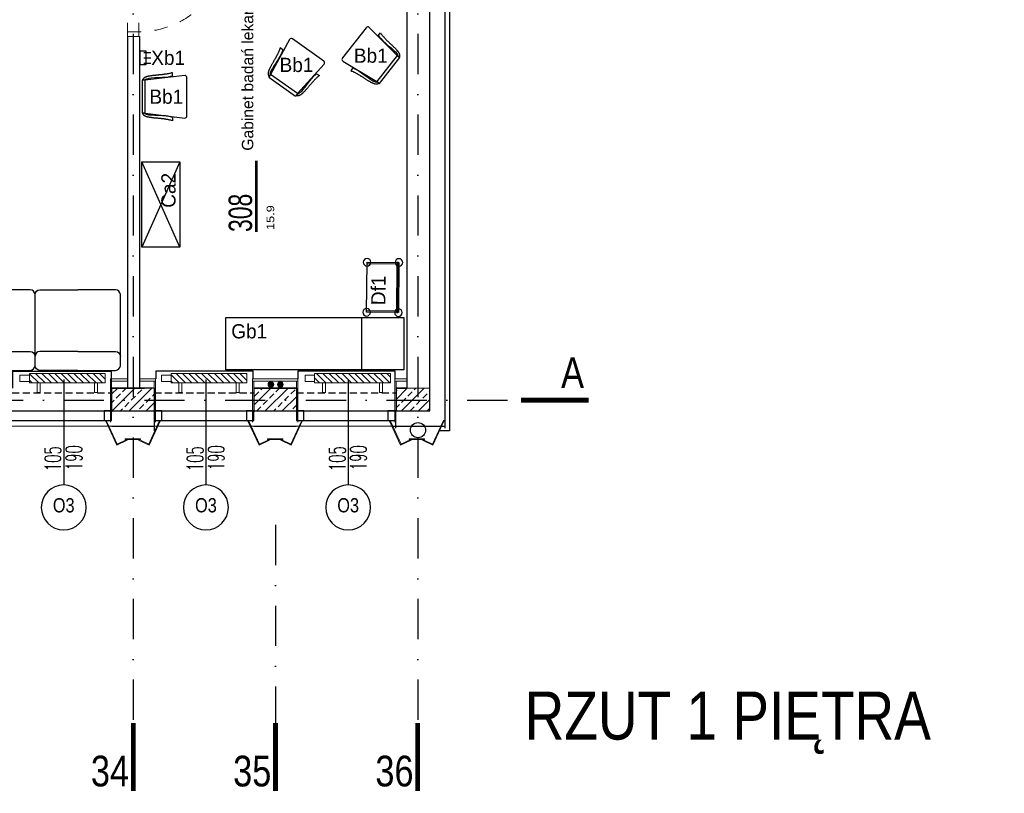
# Model space of a CAD drawing. Header units: millimetres. Extents: x 14495 to 271441, y -21035 to 2232.
# Tile 85 of 227: x 87630 to 88668, y -7723 to -6907. Entities that reach past the tile are written whole.
import ezdxf
from ezdxf.enums import TextEntityAlignment as Align

# ---------------------------------------------------------------- set-up
doc = ezdxf.new("R2010")
doc.units = ezdxf.units.MM
for name, pattern in [('DASHDOT', [1, 0.5, -0.25, 0, -0.25]), ('DASHED', [28.222222, 14.111111, -14.111111]), ('HIDDENX2', [0.75, 0.5, -0.25])]:
    doc.linetypes.add(name, pattern=pattern)
for name, color, linetype in [('-- TECH  SYMBOLE', 1, 'Continuous'), ('-- TECH WYPOSAŻENIE', 2, 'Continuous'), ('_1_cienkie', 251, 'Continuous'), ('a-bloki-drzwi', 52, 'Continuous'), ('a-cienka', 8, 'Continuous'), ('A-POW-NR', 1, 'Continuous'), ('A_bloki-drzwi', 1, 'Continuous'), ('A_BLOKI_KÓŁKO', 1, 'Continuous'), ('A_BLOKI_OPIS', 1, 'Continuous'), ('A_grzejniki', 34, 'Continuous'), ('a_HATCH', 9, 'Continuous'), ('A_L przerywana', 251, 'HIDDENX2'), ('A_L_WIDOK', 1, 'Continuous'), ('A_Lwidok', 1, 'Continuous'), ('A_okładzina HPL', 37, 'Continuous'), ('A_opis', 1, 'Continuous'), ('A_OSIE', 252, 'DASHDOT'), ('A_PROJEKTOWANE', 3, 'Continuous'), ('A_SC_DZIAlOWE', 4, 'Continuous'), ('TECH Meble', 1, 'Continuous'), ('TECH Sprzęt', 1, 'Continuous')]:
    doc.layers.add(name, color=color, linetype=linetype)
for name, color, linetype, lineweight in [('0-c.o.-grzejniki', 34, 'Continuous', 9), ('A_L_CIENKA', 251, 'Continuous', 5), ('A_obudowy G-K', 31, 'Continuous', 0), ('A_Stolarka_drzwi', 1, 'Continuous', 9), ('SAN_Przewody powrotne CO na rzucie', 180, 'Continuous', 40), ('SAN_Przewody zasilające CO na rzucie', 20, 'Continuous', 40), ('TECH Wyp-meble nowe', 1, 'Continuous', 30)]:
    doc.layers.add(name, color=color, linetype=linetype, lineweight=lineweight)
doc.layers.add('A-POW', color=2, linetype='Continuous', plot=False)
doc.styles.add('ARIAL1_2', font='arial.ttf', dxfattribs={"width": 1.2})
doc.styles.add('arialce', font='ARIALN.TTF')
doc.styles.add('cent', font='swissel.ttf')
doc.styles.add('cg', font='GOTHIC.TTF')
doc.styles.add('ROMANS', font='romans', dxfattribs={"width": 0.6})
doc.styles.add('switz721ltexbt', font='swissel.ttf')
pattern_1 = [(45, (-1480.283, 118.126), (-8.9802561, 8.9802561), []), (45, (-1471.302, 118.126), (-8.9802561, 8.9802561), [6.35, -3.175])]

# ---------------------------------------------------------------- blocks, each defined once
blk = doc.blocks.new('OSS2')
at = {"linetype": 'Continuous', "const_width": 5}
blk.add_lwpolyline([(-71.6, 0), (0, 0)], dxfattribs=at)
at = {"style": 'cent'}
blk.add_attdef('01', (-80, 12.9), '', height=32.4, dxfattribs=at)
blk = doc.blocks.new('DRZWI Z OSCIEZNICA NIEOKALAJACA 90')
at = {"linetype": 'DASHED'}
for p, q in [((-12, 5), (-12, 99)), ((0, 5), (0, 99))]:
    blk.add_line(p, q, dxfattribs=at)
at = {"ltscale": 0.05}
blk.add_line((-39.5, 52), (25.6, 52), dxfattribs=at)
for points in [[(-12, 99), (-12, 104), (0, 104), (0, 99)], [(-12, 0), (-12, 5), (0, 5), (0, 0)], [(93.9, 9), (1.4, 9), (1.4, 6), (93.9, 6)]]:
    blk.add_lwpolyline(points, close=True)
for points in [[(82.5, 9), (82.5, 16), (68.5, 16), (68.5, 14), (80.5, 14), (80.5, 9)], [(82.5, 6), (82.5, -1), (68.5, -1), (68.5, 1), (80.5, 1), (80.5, 6)]]:
    blk.add_lwpolyline(points)
at = {"linetype": 'DASHED'}
blk.add_arc((0, 5), 94, 2.4475, 90, dxfattribs=at)
blk = doc.blocks.new('fghsdx')
at = {"lineweight": 0}
for p, q in [((-37.1, -19.4), (-25.1, 6.6)), ((-36.2, -19.4), (-24.3, 6.3)), ((-14.4, 0.8), (-25.4, 5.9)), ((-14.1, 1.5), (-25.1, 6.6)), ((-16.2, 0.8), (0, 0.8)), ((-16.2, 0.8), (-16.2, 0)), ((-16.2, 0), (0, 0)), ((-14.4, 0.8), (-14.1, 1.5)), ((-2.1, 1.5), (8.9, 6.6)), ((-1.7, 0.8), (-2.1, 1.5)), ((-1.7, 0.8), (9.3, 5.9)), ((0, 0.8), (0, 0)), ((20, -19.4), (8.2, 6.3)), ((20.9, -19.4), (8.9, 6.6)), ((-37.1, -19.4), (-36.2, -19.4)), ((20.9, -19.4), (20, -19.4))]:
    blk.add_line(p, q, dxfattribs=at)
blk = doc.blocks.new('HJTS')
at = {"color": 8}
blk.add_line((0, 0), (0, 111.3), dxfattribs=at)
at = {"layer": 'A_BLOKI_KÓŁKO', "ltscale": 0.04}
blk.add_circle((0, 135), 23.7, dxfattribs=at)
at = {"layer": 'A_BLOKI_OPIS', "style": 'ROMANS'}
for tag, height, width, p in [('O', 20.6, 0.5, (0, 135.7)), ('100', 17.2, 0.6, (-11.5, 86.5)), ('200', 17.2, 0.6, (10.8, 86.5))]:
    blk.add_attdef(tag, text='', height=height, rotation=90, dxfattribs=dict(at, width=width)).set_placement(p, align=Align.MIDDLE)
blk = doc.blocks.new('OSS1')
at = {"linetype": 'Continuous', "const_width": 5}
blk.add_lwpolyline([(0, 0), (0, -71.6)], dxfattribs=at)
at = {"style": 'cent'}
blk.add_attdef('01', text='', height=32.4, dxfattribs=at).set_placement((-4.4, -34.4), align=Align.RIGHT)
blk = doc.blocks.new('mjkk')
at = {"layer": '0-c.o.-grzejniki'}
h = blk.add_hatch(dxfattribs=at)
h.set_pattern_fill('ANSI31', color=256, scale=1.5, angle=-90.0161, style=0)
h.set_pattern_definition([(-135.016127, (-172292.014, 132455.0023), (-3.36664804, 3.36854379), [])])
h.paths.add_polyline_path([(-10, -80), (0, -80), (0, 0), (-10, 0)])
blk.add_lwpolyline([(-10, -80), (-10, 0), (0, 0), (0, -80)], close=True, dxfattribs=at)
at = {"layer": '0-c.o.-grzejniki', "ltscale": 2}
for points in [[(10, -11.4), (10, -8.3), (0, -8.3), (0, -11.4)], [(10, -68.6), (10, -71.7), (0, -71.7), (0, -68.6)], [(-1.7, -80), (-1.7, -90), (-8.2, -90), (-8.2, -80)]]:
    blk.add_lwpolyline(points, close=True, dxfattribs=at)
blk = doc.blocks.new('Sf2')
at = {"layer": 'TECH Wyp-meble nowe', "color": 2, "linetype": 'Continuous', "lineweight": -3}
for points in [[(4473.5, 1804.1), (4433.5, 1804.1, 0.370147), (4428.5, 1799.1)], [(4428.5, 1799.1), (4428.5, 1799.1), (4428.5, 1724.1), (4428.5, 1724.1, 0.385282), (4433.5, 1719.1), (4473.5, 1719.1)], [(4473.5, 1804.1), (4513.5, 1804.1, -0.370147), (4518.5, 1799.1)], [(4518.5, 1799.1), (4518.5, 1799.1), (4518.5, 1724.1), (4518.5, 1724.1, -0.385282), (4513.5, 1719.1), (4473.5, 1719.1)], [(4563.5, 1804.1), (4523.5, 1804.1, 0.370147), (4518.5, 1799.1)], [(4518.5, 1799.1), (4518.5, 1799.1), (4518.5, 1724.1), (4518.5, 1724.1, 0.385282), (4523.5, 1719.1), (4563.5, 1719.1)], [(4563.5, 1804.1), (4603.5, 1804.1, -0.370147), (4608.5, 1799.1)], [(4608.5, 1799.1), (4608.5, 1799.1), (4608.5, 1724.1), (4608.5, 1724.1, -0.385282), (4603.5, 1719.1), (4563.5, 1719.1)], [(4473.5, 1784.1), (4433.5, 1784.1, -0.370147), (4428.5, 1789.1)], [(4473.5, 1784.1), (4513.5, 1784.1, 0.370147), (4518.5, 1789.1)], [(4563.5, 1784.1), (4523.5, 1784.1, -0.370147), (4518.5, 1789.1)], [(4563.5, 1784.1), (4603.5, 1784.1, 0.370147), (4608.5, 1789.1)]]:
    blk.add_lwpolyline(points, format="xyb", dxfattribs=at)
blk = doc.blocks.new('KOZETKA')
at = {"color": 1}
blk.add_line((26.9, 46.4), (26.9, -8.6), dxfattribs=at)
at = {"color": 2}
blk.add_lwpolyline([(-17.9, -8.6), (170.1, -8.6), (170.1, 46.4), (-17.9, 46.4)], close=True, dxfattribs=at)
blk = doc.blocks.new('wózek pod aparat.')
at = {"layer": '-- TECH WYPOSAŻENIE', "color": 1}
for p, q in [((-24.8, 0), (-24.8, 33.6)), ((24.8, 0), (24.8, 33.6))]:
    blk.add_line(p, q, dxfattribs=at)
for points in [[(-26.4, 33.6), (-26.4, 0), (26.4, 0), (26.4, 33.6)], [(-26.4, 0.6), (-26.4, 2.2), (26.4, 2.2), (26.4, 0.6)]]:
    blk.add_lwpolyline(points, close=True, dxfattribs=at)
for centre in [(-26.4, 33.6), (26.4, 33.6), (-26.4, 0), (26.4, 0)]:
    blk.add_circle(centre, 4, dxfattribs=at)
blk = doc.blocks.new('wieszak krótki')
at = {"color": 2, "linetype": 'Continuous'}
for p, q in [((-1.6, 19.5), (-9.2, 19.5)), ((-1.6, 14), (-9.2, 14)), ((-1.6, 8.5), (-9.2, 8.5))]:
    blk.add_line(p, q, dxfattribs=at)
blk.add_lwpolyline([(-3.7, 6.5), (-3.7, 21.5), (2.2, 21.5), (2.2, 6.5)], close=True, dxfattribs=at)
blk = doc.blocks.new('krzesło')
at = {"color": 2, "ltscale": 0.1}
for p, q in [((3392, -4348.3), (3397.1, -4389.9)), ((3434.8, -4346), (3394.3, -4346)), ((3431.9, -4389.9), (3437, -4348.3)), ((3392.8, -4361.2), (3389.3, -4361.2)), ((3436.3, -4361.2), (3439.8, -4361.2)), ((3431.9, -4389.9), (3397.1, -4389.9)), ((3397.1, -4389.9), (3397.1, -4393.3)), ((3431.9, -4389.9), (3431.9, -4393.3)), ((3397.1, -4393.3), (3431.9, -4393.3))]:
    blk.add_line(p, q, dxfattribs=at)
for points in [[(3389.3, -4361.2), (3389.5, -4362.2), (3389.8, -4363.1), (3390, -4363.9), (3390.1, -4364.7), (3390.3, -4365.4), (3390.4, -4366), (3390.5, -4366.7), (3390.6, -4367.3), (3390.7, -4367.8), (3390.8, -4368.4), (3390.9, -4369), (3390.9, -4369.5), (3391, -4370), (3391.1, -4370.6), (3391.2, -4371.1), (3391.2, -4371.6), (3391.3, -4372.1), (3391.4, -4372.7), (3391.4, -4373.2), (3391.5, -4373.8), (3391.5, -4374.3), (3391.6, -4374.9), (3391.6, -4375.5), (3391.7, -4376.1), (3391.7, -4376.7), (3391.8, -4377.3), (3391.8, -4377.9), (3391.9, -4378.6), (3392, -4379.2), (3392, -4379.8), (3392.1, -4380.5), (3392.1, -4381.1), (3392.2, -4381.7), (3392.3, -4382.3), (3392.4, -4382.9), (3392.4, -4383.5), (3392.5, -4384), (3392.6, -4384.5), (3392.7, -4385.1), (3392.8, -4385.5), (3392.8, -4386), (3392.9, -4386.4), (3393, -4386.8), (3393.1, -4387.2), (3393.2, -4387.6), (3393.3, -4387.9), (3393.4, -4388.2), (3393.5, -4388.6), (3393.6, -4388.9), (3393.7, -4389.1), (3393.8, -4389.4), (3393.9, -4389.7), (3394, -4390), (3394.2, -4390.2), (3394.3, -4390.4), (3394.4, -4390.7), (3394.6, -4390.9), (3394.7, -4391.1), (3394.9, -4391.3), (3395.1, -4391.5), (3395.2, -4391.6), (3395.4, -4391.8), (3395.5, -4391.9), (3395.7, -4392), (3395.9, -4392.1), (3396, -4392.2), (3396.2, -4392.3), (3396.3, -4392.4), (3396.5, -4392.5), (3396.7, -4392.6), (3396.9, -4392.6), (3397.1, -4392.7)], [(3392.8, -4361.2), (3393.3, -4363.4), (3393.8, -4365.8), (3394.2, -4368.6), (3394.4, -4371.7), (3394.6, -4375.1), (3394.8, -4377.6), (3394.8, -4380), (3395, -4383.7), (3395.2, -4386.1), (3395.9, -4388.7), (3396.4, -4390.1), (3397.1, -4390.5)], [(3436.3, -4361.2), (3435.8, -4363.4), (3435.2, -4365.8), (3434.8, -4368.6), (3434.7, -4371.7), (3434.4, -4375.1), (3434.3, -4377.6), (3434.3, -4380), (3434, -4383.7), (3433.9, -4386.1), (3433.2, -4388.7), (3432.7, -4390.1), (3431.9, -4390.5)], [(3439.8, -4361.2), (3439.5, -4362.2), (3439.3, -4363.1), (3439.1, -4363.9), (3438.9, -4364.7), (3438.8, -4365.4), (3438.7, -4366), (3438.6, -4366.7), (3438.5, -4367.3), (3438.4, -4367.8), (3438.3, -4368.4), (3438.2, -4369), (3438.1, -4369.5), (3438, -4370), (3438, -4370.6), (3437.9, -4371.1), (3437.8, -4371.6), (3437.8, -4372.1), (3437.7, -4372.7), (3437.6, -4373.2), (3437.6, -4373.8), (3437.5, -4374.3), (3437.5, -4374.9), (3437.4, -4375.5), (3437.4, -4376.1), (3437.3, -4376.7), (3437.3, -4377.3), (3437.2, -4377.9), (3437.2, -4378.6), (3437.1, -4379.2), (3437.1, -4379.8), (3437, -4380.5), (3436.9, -4381.1), (3436.9, -4381.7), (3436.8, -4382.3), (3436.7, -4382.9), (3436.6, -4383.5), (3436.6, -4384), (3436.5, -4384.5), (3436.4, -4385.1), (3436.3, -4385.5), (3436.2, -4386), (3436.1, -4386.4), (3436, -4386.8), (3436, -4387.2), (3435.9, -4387.6), (3435.8, -4387.9), (3435.7, -4388.2), (3435.6, -4388.6), (3435.5, -4388.9), (3435.4, -4389.1), (3435.3, -4389.4), (3435.1, -4389.7), (3435, -4390), (3434.9, -4390.2), (3434.8, -4390.4), (3434.6, -4390.7), (3434.5, -4390.9), (3434.3, -4391.1), (3434.2, -4391.3), (3434, -4391.5), (3433.9, -4391.6), (3433.7, -4391.8), (3433.5, -4391.9), (3433.4, -4392), (3433.2, -4392.1), (3433.1, -4392.2), (3432.9, -4392.3), (3432.7, -4392.4), (3432.5, -4392.5), (3432.4, -4392.6), (3432.2, -4392.6), (3431.9, -4392.7)]]:
    blk.add_lwpolyline(points, dxfattribs=at)
for centre, start, end in [((3394.3, -4348.3), 90, 180), ((3434.8, -4348.3), 0, 90)]:
    blk.add_arc(centre, 2.25, start, end, dxfattribs=at)
blk = doc.blocks.new('krzesełko')
at = {"layer": 'TECH Meble'}
blk.add_blockref('krzesło', (-3414.5, 4393.3), dxfattribs=at)
blk = doc.blocks.new('POW')
at = {"const_width": 5}
blk.add_lwpolyline([(125.3, 0), (0, 0)], dxfattribs=at)
at = {"style": 'switz721ltexbt'}
blk.add_attdef('001', (-1.8, 12.3), '', height=41.2, dxfattribs=at)

msp = doc.modelspace()

# ---------------------------------------------------------------- hatches: boundary and pattern name
at = {"layer": 'a_HATCH', "linetype": 'Continuous', "lineweight": 13}
h = msp.add_hatch(dxfattribs=at)
h.set_pattern_fill('ANSI33', color=256, scale=2, style=0)
h.set_pattern_definition(pattern_1)
h.paths.add_polyline_path([(88038.37, -7295.72), (88038.29, -7295.72), (88038.22, -7295.72), (88026.98, -7295.72), (88026.98, -7300.72), (88026.98, -7308.24), (88049.79, -7308.23), (88049.79, -7295.72)])
h.paths.add_polyline_path([(88062.29, -7308.23), (88062.29, -7295.72), (88049.79, -7295.72), (88049.79, -7308.23)])
h.paths.add_polyline_path([(88049.79, -7308.23), (88026.98, -7308.24), (88026.98, -7319.72), (88026.98, -7319.72), (88049.79, -7319.72)])
h.paths.add_polyline_path([(88049.79, -7319.72), (88062.29, -7319.72), (88062.29, -7308.23), (88049.79, -7308.23)])
h.paths.add_polyline_path([(88055.59, -7281.89), (88084.99, -7281.89), (88084.99, -7306.23), (88055.59, -7306.23)], flags=9)
h = msp.add_hatch(dxfattribs=at)
h.set_pattern_fill('ANSI33', color=256, scale=2, style=0)
h.set_pattern_definition(pattern_1)
h.paths.add_polyline_path([(87749.79, -7308.25), (87749.79, -7295.72), (87726.98, -7295.72), (87726.98, -7308.26)])
h.paths.add_polyline_path([(87749.79, -7295.72), (87749.79, -7308.25), (87771.91, -7308.25), (87771.91, -7295.72), (87761.63, -7295.72)])
h.paths.add_polyline_path([(87726.98, -7308.26), (87726.98, -7319.72), (87749.79, -7319.72), (87749.79, -7308.25)])
h.paths.add_polyline_path([(87749.79, -7319.72), (87771.91, -7319.72), (87771.91, -7308.25), (87749.79, -7308.25)])
h = msp.add_hatch(dxfattribs=at)
h.set_pattern_fill('ANSI33', color=256, scale=2, style=0)
h.set_pattern_definition(pattern_1)
h.paths.add_polyline_path([(87899.79, -7295.72), (87876.98, -7295.72), (87876.98, -7300.72), (87876.98, -7308.25), (87899.79, -7308.25)])
h.paths.add_polyline_path([(87899.79, -7308.25), (87876.98, -7308.25), (87876.98, -7319.72), (87877.06, -7319.72), (87899.79, -7319.72)])
h.paths.add_polyline_path([(87899.79, -7319.72), (87921.76, -7319.72), (87921.91, -7319.72), (87921.91, -7308.25), (87899.79, -7308.25)])
h.paths.add_polyline_path([(87899.79, -7308.25), (87921.91, -7308.25), (87921.91, -7300.72), (87921.91, -7295.72), (87899.79, -7295.72)])
at = {"layer": 'SAN_Przewody powrotne CO na rzucie', "lineweight": 13}
msp.add_hatch(color=256, dxfattribs=at).paths.add_polyline_path([(87907.93, -7291.89, 1), (87901.93, -7291.89, 1)])
at = {"layer": 'SAN_Przewody zasilające CO na rzucie', "lineweight": 13}
msp.add_hatch(color=256, dxfattribs=at).paths.add_polyline_path([(87897.93, -7291.89, 1), (87891.93, -7291.89, 1)])

# ---------------------------------------------------------------- linework, layer by layer
at = {"layer": '-- TECH WYPOSAŻENIE', "color": 1}
for p, q in [((87798.81, -7057.13), (87758.81, -7147.13)), ((87798.81, -7147.13), (87758.81, -7057.13))]:
    msp.add_line(p, q, dxfattribs=at)
at = {"layer": '_1_cienkie'}
for p, q in [((87771.98, -7320.72), (87771.98, -7340.72)), ((88026.26, -7320.72), (88026.26, -7337.72))]:
    msp.add_line(p, q, dxfattribs=at)
at = {"layer": 'a-cienka'}
for p, q in [((88078.29, -6836.44), (88078.29, -7337.72)), ((87726.98, -7335.72), (87771.98, -7335.72)), ((87876.98, -7335.72), (87921.98, -7335.72)), ((88024.63, -7335.72), (88078.29, -7335.72))]:
    msp.add_line(p, q, dxfattribs=at)
at = {"layer": 'A_bloki-drzwi'}
for p, q in [((87621.91, -7319.72), (87726.91, -7319.72)), ((87771.91, -7319.72), (87876.91, -7319.72)), ((87921.91, -7319.72), (88026.91, -7319.72)), ((87621.91, -7329.72), (87726.91, -7329.72)), ((87771.91, -7329.72), (87876.91, -7329.72)), ((87921.91, -7329.72), (88026.26, -7329.72))]:
    msp.add_line(p, q, dxfattribs=at)
for points in [[(87719.11, -7329.72), (87726.98, -7329.72), (87726.98, -7319.72), (87719.11, -7319.72)], [(87771.91, -7329.72), (87779.78, -7329.72), (87779.78, -7319.72), (87771.91, -7319.72)], [(87869.11, -7329.72), (87876.98, -7329.72), (87876.98, -7319.72), (87869.11, -7319.72)], [(87921.91, -7329.72), (87929.78, -7329.72), (87929.78, -7319.72), (87921.91, -7319.72)], [(88018.39, -7329.72), (88026.26, -7329.72), (88026.26, -7319.72), (88018.39, -7319.72)]]:
    msp.add_lwpolyline(points, close=True, dxfattribs=at)
at = {"layer": 'a_HATCH', "linetype": 'Continuous', "lineweight": 13}
msp.add_line((88038.29, -7295.72), (88062.29, -7295.72), dxfattribs=at)
at = {"layer": 'A_L przerywana', "ltscale": 15}
for p, q in [((87621.91, -7300.72), (87726.98, -7300.72)), ((87771.91, -7300.72), (87876.98, -7300.72)), ((87921.91, -7300.72), (88026.98, -7300.72))]:
    msp.add_line(p, q, dxfattribs=at)
at = {"layer": 'A_L_CIENKA'}
for p, q in [((87621.98, -7335.72), (87726.98, -7335.72)), ((87771.98, -7335.72), (87876.98, -7335.72)), ((87921.98, -7335.72), (88026.98, -7335.72))]:
    msp.add_line(p, q, dxfattribs=at)
at = {"layer": 'A_L_WIDOK'}
msp.add_circle((88050.12, -7340.03), 8, dxfattribs=at)
at = {"layer": 'A_Lwidok'}
for points in [[(87622.95, -7295.72), (87622.95, -7277.68), (87726.65, -7277.68), (87726.65, -7295.72)], [(87876.1, -7285.72), (87876.1, -7277.72), (87773.53, -7277.72), (87773.53, -7285.72)], [(88026.1, -7285.72), (88026.1, -7277.72), (87923.53, -7277.72), (87923.53, -7285.72)]]:
    msp.add_lwpolyline(points, dxfattribs=at)
at = {"layer": 'A_obudowy G-K', "lineweight": 5}
for p, q in [((87725.71, -7285.72), (87725.71, -7331.72)), ((87773.21, -7285.72), (87773.21, -7331.72)), ((87875.71, -7285.72), (87875.71, -7331.72)), ((87923.21, -7285.72), (87923.21, -7331.72)), ((88025.71, -7285.72), (88025.71, -7331.72))]:
    msp.add_line(p, q, dxfattribs=at)
at = {"layer": 'A_obudowy G-K', "linetype": 'Continuous', "lineweight": 5}
for p, q in [((87726.97, -7288.22), (87726.98, -7295.72)), ((87771.96, -7288.22), (87771.95, -7295.72)), ((87876.97, -7288.22), (87876.98, -7295.72)), ((87921.96, -7288.22), (87921.95, -7295.72)), ((88026.97, -7288.22), (88026.98, -7295.72))]:
    msp.add_line(p, q, dxfattribs=at)
at = {"layer": 'A_obudowy G-K', "lineweight": 5}
for points in [[(87743.86, -7285.72), (87725.71, -7285.72)], [(87743.86, -7288.22), (87725.72, -7288.22)], [(87773.21, -7285.72), (87756.36, -7285.72)], [(87773.21, -7288.22), (87756.36, -7288.22)], [(87923.21, -7285.72), (87875.71, -7285.72)], [(87923.21, -7288.22), (87875.72, -7288.22)], [(88038.29, -7285.72), (88025.71, -7285.72)], [(88038.29, -7288.22), (88025.72, -7288.22)]]:
    msp.add_lwpolyline(points, dxfattribs=at)
at = {"layer": 'A_okładzina HPL', "lineweight": 30}
msp.add_line((88083.29, -6880.53), (88083.29, -7340.75), dxfattribs=at)
msp.add_lwpolyline([(88083.39, -7340.75), (88071.76, -7340.75)], dxfattribs=at)
at = {"layer": 'A_OSIE', "ltscale": 85}
for p, q in [((87749.79, -4964.93), (87749.79, -7648.79)), ((88049.79, -4964.93), (88049.79, -7648.79)), ((86059.48, -7308.41), (88145.06, -7308.22)), ((87899.79, -7439.95), (87899.79, -7648.79))]:
    msp.add_line(p, q, dxfattribs=at)
at = {"layer": 'A_PROJEKTOWANE'}
for p, q in [((88038.29, -6836.44), (88038.29, -7295.72)), ((88038.29, -6836.44), (88038.29, -7295.72)), ((88062.29, -6836.44), (88062.29, -7319.72)), ((87726.98, -7295.72), (87726.98, -7320.72)), ((87726.98, -7295.72), (87726.98, -7319.72)), ((87726.98, -7295.72), (87726.98, -7319.72)), ((87726.98, -7295.72), (87750.13, -7295.72)), ((87726.98, -7295.72), (87726.98, -7320.72)), ((87726.98, -7295.72), (87761.63, -7295.72)), ((87771.91, -7295.72), (87761.63, -7295.72)), ((87771.91, -7295.72), (87761.63, -7295.72)), ((87771.91, -7295.72), (87771.91, -7319.72)), ((87771.91, -7295.72), (87771.91, -7320.72)), ((87876.98, -7295.72), (87876.98, -7320.72)), ((87921.91, -7295.72), (87876.98, -7295.72)), ((87876.98, -7295.72), (87876.98, -7319.72)), ((87876.98, -7295.72), (87876.98, -7319.72)), ((87876.98, -7295.72), (87921.91, -7295.72)), ((87921.91, -7295.72), (87876.98, -7295.72)), ((87876.98, -7295.72), (87876.98, -7320.72)), ((87876.98, -7295.72), (87921.91, -7295.72)), ((87921.91, -7295.72), (87921.91, -7320.72)), ((87921.91, -7295.72), (87921.91, -7320.72)), ((88038.29, -7295.72), (88026.98, -7295.72)), ((88026.98, -7295.72), (88038.29, -7295.72)), ((88026.98, -7295.72), (88026.98, -7319.72)), ((87726.98, -7319.72), (87771.91, -7319.72)), ((87726.98, -7319.72), (87771.91, -7319.72)), ((87876.98, -7319.72), (87921.91, -7319.72)), ((87876.98, -7319.72), (87921.91, -7319.72)), ((88024.63, -7319.72), (88062.63, -7319.72))]:
    msp.add_line(p, q, dxfattribs=at)
msp.add_lwpolyline([(87771.98, -7295.72), (87726.98, -7295.72)], dxfattribs=at)
at = {"layer": 'A_SC_DZIAlOWE', "linetype": 'Continuous', "lineweight": 5}
msp.add_line((87743.81, -6924.91), (87756.31, -6924.91), dxfattribs=at)
at = {"layer": 'A_SC_DZIAlOWE'}
for p, q in [((87743.81, -6924.91), (87743.87, -7295.87)), ((87756.31, -6924.91), (87756.37, -7295.87))]:
    msp.add_line(p, q, dxfattribs=at)
at = {"layer": 'SAN_Przewody powrotne CO na rzucie', "lineweight": 13}
msp.add_circle((87904.93, -7291.89), 3, dxfattribs=at)
at = {"layer": 'SAN_Przewody zasilające CO na rzucie', "lineweight": 13}
msp.add_circle((87894.93, -7291.89), 3, dxfattribs=at)
at = {"layer": 'TECH Meble', "color": 2}
msp.add_lwpolyline([(87758.81, -7147.13), (87758.81, -7057.13), (87798.81, -7057.13), (87798.81, -7147.13)], close=True, dxfattribs=at)

# ---------------------------------------------------------------- block references
at = {"layer": '-- TECH WYPOSAŻENIE', "color": 2, "xscale": -1}
msp.add_blockref('KOZETKA', (88017.36, -7267.75), dxfattribs=at)
at = {"layer": 'a-bloki-drzwi'}
ref = msp.add_blockref('HJTS', (87676.48, -7286.44), dxfattribs=dict(at, xscale=-1, rotation=180))
ref.add_attrib('O', 'O3', dxfattribs={"layer": 'A_BLOKI_OPIS', "extrusion": (0, 0, -1), "height": 15, "style": 'arialce', "text_generation_flag": 2}).set_placement((-87676.44, -7419.17), align=Align.MIDDLE)
ref.add_attrib('100', '105', dxfattribs={"layer": 'A_BLOKI_OPIS', "extrusion": (0, 0, -1), "height": 17.16, "rotation": 90, "style": 'ROMANS', "text_generation_flag": 4, "width": 0.6}).set_placement((-87664.99, -7370.04), align=Align.MIDDLE)
ref.add_attrib('200', '190', dxfattribs={"layer": 'A_BLOKI_OPIS', "extrusion": (0, 0, -1), "height": 17.16, "rotation": 90, "style": 'ROMANS', "text_generation_flag": 4, "width": 0.6}).set_placement((-87687.25, -7369.06), align=Align.MIDDLE)
ref = msp.add_blockref('HJTS', (87826.48, -7286.44), dxfattribs=dict(at, xscale=-1, rotation=180))
ref.add_attrib('O', 'O3', dxfattribs={"layer": 'A_BLOKI_OPIS', "extrusion": (0, 0, -1), "height": 15, "style": 'arialce', "text_generation_flag": 2}).set_placement((-87826.44, -7419.17), align=Align.MIDDLE)
ref.add_attrib('100', '105', dxfattribs={"layer": 'A_BLOKI_OPIS', "extrusion": (0, 0, -1), "height": 17.16, "rotation": 90, "style": 'ROMANS', "text_generation_flag": 4, "width": 0.6}).set_placement((-87814.99, -7370.04), align=Align.MIDDLE)
ref.add_attrib('200', '190', dxfattribs={"layer": 'A_BLOKI_OPIS', "extrusion": (0, 0, -1), "height": 17.16, "rotation": 90, "style": 'ROMANS', "text_generation_flag": 4, "width": 0.6}).set_placement((-87837.25, -7369.06), align=Align.MIDDLE)
ref = msp.add_blockref('HJTS', (87976.48, -7286.44), dxfattribs=dict(at, xscale=-1, rotation=180))
ref.add_attrib('O', 'O3', dxfattribs={"layer": 'A_BLOKI_OPIS', "extrusion": (0, 0, -1), "height": 15, "style": 'arialce', "text_generation_flag": 2}).set_placement((-87976.44, -7419.17), align=Align.MIDDLE)
ref.add_attrib('100', '105', dxfattribs={"layer": 'A_BLOKI_OPIS', "extrusion": (0, 0, -1), "height": 17.16, "rotation": 90, "style": 'ROMANS', "text_generation_flag": 4, "width": 0.6}).set_placement((-87964.99, -7370.04), align=Align.MIDDLE)
ref.add_attrib('200', '190', dxfattribs={"layer": 'A_BLOKI_OPIS', "extrusion": (0, 0, -1), "height": 17.16, "rotation": 90, "style": 'ROMANS', "text_generation_flag": 4, "width": 0.6}).set_placement((-87987.25, -7369.06), align=Align.MIDDLE)
at = {"layer": 'A-POW-NR'}
ref = msp.add_blockref('POW', (87879.6, -7131.06), dxfattribs=dict(at, xscale=0.6, yscale=0.6, zscale=0.6, rotation=90))
ref.add_attrib('88,88', '15.9', dxfattribs={"layer": 'A-POW', "height": 8, "rotation": 90, "style": 'ARIAL1_2', "width": 1.2}).set_placement((87898.46, -7102.84), align=Align.RIGHT)
ref.add_attrib('POKOJ', 'Gabinet badań lekarskich', (87876.39, -7045.38), dxfattribs={"layer": 'A-POW', "height": 12, "rotation": 90, "style": 'arialce', "width": 1.2})
ref.add_attrib('001', '308', (87875.09, -7131.06), dxfattribs={"layer": '0', "height": 24.71, "rotation": 90, "style": 'switz721ltexbt', "width": 0.7})
at = {"layer": 'A_grzejniki', "linetype": 'Continuous', "lineweight": 13, "rotation": 270}
for p in [(87720.27, -7290.22), (87869.72, -7290.22), (88020.99, -7290.22)]:
    msp.add_blockref('mjkk', p, dxfattribs=at)
at = {"layer": 'A_L_CIENKA', "linetype": 'Continuous', "lineweight": 13}
for p, rotation in [((88020.06, -6960.83), 51.92822891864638), ((87906.86, -6977.79), 324.723184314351), ((87759.08, -6988.4), 270)]:
    msp.add_blockref('krzesełko', p, dxfattribs=dict(at, rotation=rotation))
at = {"layer": 'A_okładzina HPL', "lineweight": 0, "xscale": -1, "rotation": 180}
for p in [(87757.56, -7349.12), (87907.56, -7349.12), (88056.84, -7349.12)]:
    msp.add_blockref('fghsdx', p, dxfattribs=at)
at = {"layer": 'A_OSIE'}
ref = msp.add_blockref('OSS2', (88158.68, -7308.38), dxfattribs=dict(at, xscale=-1))
ref.add_attrib('01', 'A', dxfattribs={"layer": '0', "height": 32.4, "style": 'cent', "width": 0.8}).set_placement((88225.19, -7295.45), align=Align.RIGHT)
ref = msp.add_blockref('OSS1', (87749.79, -7648.79), dxfattribs=at)
ref.add_attrib('01', '34', dxfattribs={"layer": '0', "height": 32.4, "style": 'cent', "width": 0.8}).set_placement((87745.4, -7683.2), align=Align.TOP_RIGHT)
ref = msp.add_blockref('OSS1', (87899.79, -7648.79), dxfattribs=at)
ref.add_attrib('01', '35', dxfattribs={"layer": '0', "height": 32.4, "style": 'cent', "width": 0.8}).set_placement((87895.4, -7683.2), align=Align.TOP_RIGHT)
ref = msp.add_blockref('OSS1', (88049.79, -7648.79), dxfattribs=at)
ref.add_attrib('01', '36', dxfattribs={"layer": '0', "height": 32.4, "style": 'cent', "width": 0.8}).set_placement((88045.4, -7683.2), align=Align.TOP_RIGHT)
at = {"layer": 'A_Stolarka_drzwi', "xscale": -1, "rotation": 180.0114584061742}
msp.add_blockref('DRZWI Z OSCIEZNICA NIEOKALAJACA 90', (87755.72, -6820.91), dxfattribs=at)
at = {"layer": 'TECH Sprzęt', "rotation": 180.000038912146}
msp.add_blockref('wieszak krótki', (87759.28, -6933.48), dxfattribs=at)
at = {"layer": 'TECH Sprzęt', "xscale": -1, "rotation": 89.49019274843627}
msp.add_blockref('wózek pod aparat.', (88029.75, -7189.62), dxfattribs=at)
at = {"layer": 'TECH Wyp-meble nowe', "linetype": 'Continuous', "rotation": 180}
msp.add_blockref('Sf2', (92164.67, -5472.95), dxfattribs=at)

# ---------------------------------------------------------------- texts
at = {"layer": '-- TECH  SYMBOLE', "color": 1, "style": 'cg'}
for s, p in [('Bb1', (87982.47, -6952.65)), ('Bb1', (87904.1, -6962.41)), ('Bb1', (87766.84, -6995.86)), ('Gb1', (87853.15, -7243.24))]:
    msp.add_text(s, height=15, dxfattribs=at).set_placement(p)
for s, rotation, p in [('Xb1', 359.94246, (87768.73, -6954.89)), ('Ca2', 90, (87794.42, -7105.56)), ('Df1', 89.49019, (88015.69, -7208.29))]:
    msp.add_text(s, height=15, rotation=rotation, dxfattribs=at).set_placement(p)
at = {"layer": 'A_opis', "style": 'arialce'}
msp.add_text('RZUT 1 PIĘTRA', height=50.625, rotation=359.99992, dxfattribs=at).set_placement((88162.57, -7666.22))

doc.saveas('drawing.dxf')
